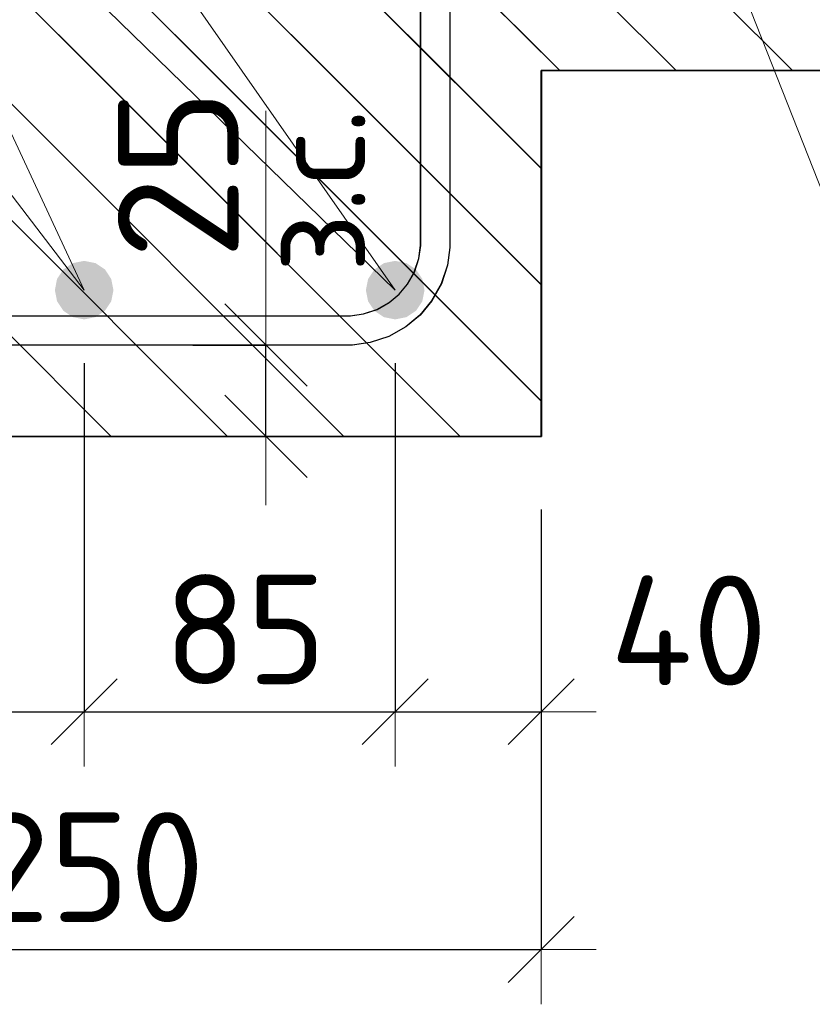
# Model space of a CAD drawing. Header units: metres. Extents: x -38 to 99, y -15 to 21.
# Tile 54 of 88: x 72.383 to 72.599, y 6.223 to 6.492. Entities that reach past the tile are written whole.
import ezdxf

# ---------------------------------------------------------------- set-up
doc = ezdxf.new("R2010")
doc.units = ezdxf.units.M
doc.header["$PDMODE"] = 65
for name, color, linetype, lineweight in [('XR$3$Арм.стержн. Хомут', 240, 'Continuous', 35), ('XR$3$Арм.стержн.горизонт. 1', 180, 'Continuous', 35), ('XR$3$Размерная линия (1)', 7, 'Continuous', 13), ('XR$3$Размерная линия_ общее', 7, 'Continuous', 13), ('XR$5$Арм.стержн. Хомут', 240, 'Continuous', 35), ('XR$5$Арм.стержн.горизонт. 1', 180, 'Continuous', 35), ('XR$5$Размерная линия (1)', 7, 'Continuous', 13), ('XR$5$Размерная линия_ общее', 7, 'Continuous', 13)]:
    doc.layers.add(name, color=color, linetype=linetype, lineweight=lineweight)
doc.styles.add('ISOCPEUR', font='txt')
doc.dimstyles.new('DIMSTYLE_11', dxfattribs={"dimtxt": 0.033, "dimasz": 0.0375, "dimexe": 0, "dimexo": 0, "dimgap": 0.0165, "dimtad": 2, "dimdec": 0, "dimlfac": 1000, "dimrnd": 1, "dimzin": 12, "dimdsep": 46, "dimtxsty": 'ISOCPEUR', "dimblk1": 'ALL_ML_STRICH', "dimblk2": 'ALL_ML_STRICH', "dimsah": 1, "dimcen": 0, "dimclrd": 7, "dimclre": 256, "dimclrt": 7, "dimadec": 0, "dimazin": 0, "dimtfac": 1, "dimtdec": 0, "dimtix": 1, "dimtmove": 2, "dimatfit": 3, "dimfxl": 0, "dimtvp": 1.2, "dimtzin": 0, "dimlwd": 0, "dimlwe": -3, "dimarcsym": 0})
doc.dimstyles.new('DIMSTYLE_12', dxfattribs={"dimtxt": 0.03, "dimasz": 0.03, "dimexe": 0, "dimexo": 0, "dimgap": 0.015, "dimtad": 2, "dimdec": 0, "dimlfac": 1000, "dimrnd": 1, "dimzin": 12, "dimdsep": 46, "dimtxsty": 'ISOCPEUR', "dimblk1": 'ALL_ML_STRICH', "dimblk2": 'ALL_ML_STRICH', "dimsah": 1, "dimcen": 0, "dimclrd": 7, "dimclre": 256, "dimclrt": 7, "dimadec": 0, "dimazin": 0, "dimtfac": 1, "dimtdec": 0, "dimtix": 1, "dimtmove": 2, "dimatfit": 3, "dimfxl": 0, "dimtzin": 0, "dimlwd": 0, "dimlwe": -3, "dimarcsym": 0})
doc.dimstyles.new('DIMSTYLE_14', dxfattribs={"dimtxt": 0.03, "dimasz": 0.03, "dimexe": 0, "dimexo": 0, "dimgap": 0.015, "dimtad": 2, "dimdec": 0, "dimlfac": 1000, "dimrnd": 1, "dimzin": 12, "dimdsep": 46, "dimtxsty": 'ISOCPEUR', "dimblk1": 'ALL_ML_STRICH', "dimblk2": 'ALL_ML_STRICH', "dimsah": 1, "dimcen": 0, "dimclrd": 7, "dimclre": 256, "dimclrt": 7, "dimadec": 0, "dimazin": 0, "dimtfac": 1, "dimtdec": 0, "dimtix": 1, "dimtmove": 2, "dimatfit": 3, "dimfxl": 0, "dimtvp": 1.2, "dimtzin": 0, "dimlwd": 0, "dimlwe": -3, "dimarcsym": 0})
pattern_1 = [(135, (0, 0), (-0.031819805, -0.031819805), [0.4, -0.05, 0, -0.05]), (135, (-0.01591, -0.01591), (-0.031819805, -0.031819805), [0.8, -0.1, 0.1, -0.1])]

# ---------------------------------------------------------------- blocks, each defined once
blk = doc.blocks.new('ALL_ML_STRICH')
at = {"color": 0, "linetype": 'ByBlock', "lineweight": -2}
for p, q in [((0, -0.5), (0, 0.5)), ((-0.3, -0.3), (0.3, 0.3)), ((-1, 0), (0.5, 0))]:
    blk.add_line(p, q, dxfattribs=at)
blk = doc.blocks.new('*D70')
at = {"layer": 'DEFPOINTS', "color": 7, "linetype": 'Continuous', "lineweight": 13, "transparency": 33554687}
for p in [(72.40997, 6.40326), (72.41497, 6.37826), (72.44996, 6.37826)]:
    blk.add_point(p, dxfattribs=at)
at = {"layer": 'XR$3$Размерная линия_ общее', "color": 253, "linetype": 'Continuous', "lineweight": -2, "true_color": 0xa0a0a0, "transparency": 33554687}
for p, q in [((72.42997, 6.40326), (72.44996, 6.40326)), ((72.43497, 6.37826), (72.44996, 6.37826))]:
    blk.add_line(p, q, dxfattribs=at)
at = {"layer": 'XR$3$Размерная линия_ общее', "color": 7, "linetype": 'Continuous', "lineweight": -2, "transparency": 33554687}
blk.add_line((72.44996, 6.37826), (72.44996, 6.40326), dxfattribs=at)
at = {"layer": 'XR$3$Размерная линия_ общее', "color": 7, "linetype": 'Continuous', "lineweight": 13, "transparency": 33554687, "xscale": 0.0375, "yscale": 0.0375, "zscale": 0.0375}
for p, rotation in [((72.44996, 6.40326), 90), ((72.44996, 6.37826), 270)]:
    blk.add_blockref('ALL_ML_STRICH', p, dxfattribs=dict(at, rotation=rotation))
at = {"layer": 'XR$3$Размерная линия_ общее', "color": 7, "linetype": 'Continuous', "lineweight": 13, "transparency": 33554687, "insert": (72.45016, 6.42304), "char_height": 0.027, "width": 0.00135, "attachment_point": 1, "rotation": 90, "line_spacing_factor": 0.60241, "style": 'ISOCPEUR'}
blk.add_mtext('з.с.', dxfattribs=at)
at = {"layer": 'XR$3$Размерная линия_ общее', "color": 7, "linetype": 'Continuous', "lineweight": 13, "transparency": 33554687, "insert": (72.42596, 6.44998), "char_height": 0.033, "width": 0.066, "attachment_point": 5, "rotation": 90, "style": 'ISOCPEUR'}
blk.add_mtext('\\A1;{25}', dxfattribs=at)
blk = doc.blocks.new('*D71')
at = {"layer": 'DEFPOINTS', "color": 7, "linetype": 'Continuous', "lineweight": 13, "transparency": 33554687}
for p in [(72.2753, 6.37826), (72.52526, 6.37826), (72.2753, 6.23802)]:
    blk.add_point(p, dxfattribs=at)
at = {"layer": 'XR$3$Размерная линия (1)', "color": 9, "linetype": 'Continuous', "lineweight": -2, "true_color": 0xc7c7c7, "transparency": 33554687}
for p, q in [((72.2753, 6.35826), (72.2753, 6.23802)), ((72.52526, 6.35826), (72.52526, 6.23802))]:
    blk.add_line(p, q, dxfattribs=at)
at = {"layer": 'XR$3$Размерная линия (1)', "color": 7, "linetype": 'Continuous', "lineweight": -2, "transparency": 33554687}
blk.add_line((72.2753, 6.23802), (72.52526, 6.23802), dxfattribs=at)
at = {"layer": 'XR$3$Размерная линия (1)', "color": 7, "linetype": 'Continuous', "lineweight": 13, "transparency": 33554687, "xscale": 0.03, "yscale": 0.03, "zscale": 0.03, "rotation": 180}
blk.add_blockref('ALL_ML_STRICH', (72.2753, 6.23802), dxfattribs=at)
at = {"layer": 'XR$3$Размерная линия (1)', "color": 7, "linetype": 'Continuous', "lineweight": 13, "transparency": 33554687, "xscale": 0.03, "yscale": 0.03, "zscale": 0.03}
blk.add_blockref('ALL_ML_STRICH', (72.52526, 6.23802), dxfattribs=at)
at = {"layer": 'XR$3$Размерная линия (1)', "color": 7, "linetype": 'Continuous', "lineweight": 13, "transparency": 33554687, "insert": (72.40178, 6.26052), "char_height": 0.03, "width": 0.09, "attachment_point": 5, "style": 'ISOCPEUR'}
blk.add_mtext('\\A1;{250}', dxfattribs=at)
blk = doc.blocks.new('*D74')
at = {"layer": 'DEFPOINTS', "color": 7, "linetype": 'Continuous', "lineweight": 13, "transparency": 33554687}
for p in [(72.31523, 6.41826), (72.40023, 6.41826), (72.31523, 6.30302)]:
    blk.add_point(p, dxfattribs=at)
at = {"layer": 'XR$3$Размерная линия (1)', "color": 9, "linetype": 'Continuous', "lineweight": -2, "true_color": 0xc7c7c7, "transparency": 33554687}
for p, q in [((72.31523, 6.39826), (72.31523, 6.30302)), ((72.40023, 6.39826), (72.40023, 6.30302))]:
    blk.add_line(p, q, dxfattribs=at)
at = {"layer": 'XR$3$Размерная линия (1)', "color": 7, "linetype": 'Continuous', "lineweight": -2, "transparency": 33554687}
blk.add_line((72.31523, 6.30302), (72.40023, 6.30302), dxfattribs=at)
at = {"layer": 'XR$3$Размерная линия (1)', "color": 7, "linetype": 'Continuous', "lineweight": 13, "transparency": 33554687, "xscale": 0.03, "yscale": 0.03, "zscale": 0.03, "rotation": 180}
blk.add_blockref('ALL_ML_STRICH', (72.31523, 6.30302), dxfattribs=at)
at = {"layer": 'XR$3$Размерная линия (1)', "color": 7, "linetype": 'Continuous', "lineweight": 13, "transparency": 33554687, "xscale": 0.03, "yscale": 0.03, "zscale": 0.03}
blk.add_blockref('ALL_ML_STRICH', (72.40023, 6.30302), dxfattribs=at)
at = {"layer": 'XR$3$Размерная линия (1)', "color": 7, "linetype": 'Continuous', "lineweight": 13, "transparency": 33554687, "insert": (72.35923, 6.32552), "char_height": 0.03, "width": 0.06, "attachment_point": 5, "style": 'ISOCPEUR'}
blk.add_mtext('\\A1;{85}', dxfattribs=at)
blk = doc.blocks.new('*D75')
at = {"layer": 'DEFPOINTS', "color": 7, "linetype": 'Continuous', "lineweight": 13, "transparency": 33554687}
for p in [(72.40023, 6.41826), (72.4853, 6.41826), (72.40023, 6.30302)]:
    blk.add_point(p, dxfattribs=at)
at = {"layer": 'XR$3$Размерная линия (1)', "color": 9, "linetype": 'Continuous', "lineweight": -2, "true_color": 0xc7c7c7, "transparency": 33554687}
for p, q in [((72.40023, 6.39826), (72.40023, 6.30302)), ((72.4853, 6.39826), (72.4853, 6.30302))]:
    blk.add_line(p, q, dxfattribs=at)
at = {"layer": 'XR$3$Размерная линия (1)', "color": 7, "linetype": 'Continuous', "lineweight": -2, "transparency": 33554687}
blk.add_line((72.40023, 6.30302), (72.4853, 6.30302), dxfattribs=at)
at = {"layer": 'XR$3$Размерная линия (1)', "color": 7, "linetype": 'Continuous', "lineweight": 13, "transparency": 33554687, "xscale": 0.03, "yscale": 0.03, "zscale": 0.03, "rotation": 180}
blk.add_blockref('ALL_ML_STRICH', (72.40023, 6.30302), dxfattribs=at)
at = {"layer": 'XR$3$Размерная линия (1)', "color": 7, "linetype": 'Continuous', "lineweight": 13, "transparency": 33554687, "xscale": 0.03, "yscale": 0.03, "zscale": 0.03}
blk.add_blockref('ALL_ML_STRICH', (72.4853, 6.30302), dxfattribs=at)
at = {"layer": 'XR$3$Размерная линия (1)', "color": 7, "linetype": 'Continuous', "lineweight": 13, "transparency": 33554687, "insert": (72.44426, 6.32552), "char_height": 0.03, "width": 0.06, "attachment_point": 5, "style": 'ISOCPEUR'}
blk.add_mtext('\\A1;{85}', dxfattribs=at)
blk = doc.blocks.new('*D76')
at = {"layer": 'DEFPOINTS', "color": 7, "linetype": 'Continuous', "lineweight": 13, "transparency": 33554687}
for p in [(72.4853, 6.41826), (72.52526, 6.37826), (72.4853, 6.30302)]:
    blk.add_point(p, dxfattribs=at)
at = {"layer": 'XR$3$Размерная линия (1)', "color": 9, "linetype": 'Continuous', "lineweight": -2, "true_color": 0xc7c7c7, "transparency": 33554687}
for p, q in [((72.4853, 6.39826), (72.4853, 6.30302)), ((72.52526, 6.35826), (72.52526, 6.30302))]:
    blk.add_line(p, q, dxfattribs=at)
at = {"layer": 'XR$3$Размерная линия (1)', "color": 7, "linetype": 'Continuous', "lineweight": -2, "transparency": 33554687}
blk.add_line((72.4853, 6.30302), (72.52526, 6.30302), dxfattribs=at)
at = {"layer": 'XR$3$Размерная линия (1)', "color": 7, "linetype": 'Continuous', "lineweight": 13, "transparency": 33554687, "xscale": 0.03, "yscale": 0.03, "zscale": 0.03, "rotation": 180}
blk.add_blockref('ALL_ML_STRICH', (72.4853, 6.30302), dxfattribs=at)
at = {"layer": 'XR$3$Размерная линия (1)', "color": 7, "linetype": 'Continuous', "lineweight": 13, "transparency": 33554687, "xscale": 0.03, "yscale": 0.03, "zscale": 0.03}
blk.add_blockref('ALL_ML_STRICH', (72.52526, 6.30302), dxfattribs=at)
at = {"layer": 'XR$3$Размерная линия (1)', "color": 7, "linetype": 'Continuous', "lineweight": 13, "transparency": 33554687, "insert": (72.5656, 6.32522), "char_height": 0.03, "width": 0.06, "attachment_point": 5, "style": 'ISOCPEUR'}
blk.add_mtext('\\A1;{40}', dxfattribs=at)
blk = doc.blocks.new('*D353')
at = {"layer": 'DEFPOINTS', "color": 7, "linetype": 'Continuous', "lineweight": 13, "transparency": 33554687}
for p in [(72.40997, 6.40326), (72.41497, 6.37826), (72.44996, 6.37826)]:
    blk.add_point(p, dxfattribs=at)
at = {"layer": 'XR$5$Размерная линия_ общее', "color": 253, "linetype": 'Continuous', "lineweight": -2, "true_color": 0xa0a0a0, "transparency": 33554687}
for p, q in [((72.42997, 6.40326), (72.44996, 6.40326)), ((72.43497, 6.37826), (72.44996, 6.37826))]:
    blk.add_line(p, q, dxfattribs=at)
at = {"layer": 'XR$5$Размерная линия_ общее', "color": 7, "linetype": 'Continuous', "lineweight": -2, "transparency": 33554687}
blk.add_line((72.44996, 6.37826), (72.44996, 6.40326), dxfattribs=at)
at = {"layer": 'XR$5$Размерная линия_ общее', "color": 7, "linetype": 'Continuous', "lineweight": 13, "transparency": 33554687, "xscale": 0.0375, "yscale": 0.0375, "zscale": 0.0375}
for p, rotation in [((72.44996, 6.40326), 90), ((72.44996, 6.37826), 270)]:
    blk.add_blockref('ALL_ML_STRICH', p, dxfattribs=dict(at, rotation=rotation))
at = {"layer": 'XR$5$Размерная линия_ общее', "color": 7, "linetype": 'Continuous', "lineweight": 13, "transparency": 33554687, "insert": (72.45016, 6.42304), "char_height": 0.027, "width": 0.00135, "attachment_point": 1, "rotation": 90, "line_spacing_factor": 0.60241, "style": 'ISOCPEUR'}
blk.add_mtext('з.с.', dxfattribs=at)
at = {"layer": 'XR$5$Размерная линия_ общее', "color": 7, "linetype": 'Continuous', "lineweight": 13, "transparency": 33554687, "insert": (72.42596, 6.44998), "char_height": 0.033, "width": 0.066, "attachment_point": 5, "rotation": 90, "style": 'ISOCPEUR'}
blk.add_mtext('\\A1;{25}', dxfattribs=at)
blk = doc.blocks.new('*D354')
at = {"layer": 'DEFPOINTS', "color": 7, "linetype": 'Continuous', "lineweight": 13, "transparency": 33554687}
for p in [(72.2753, 6.37826), (72.52526, 6.37826), (72.2753, 6.23802)]:
    blk.add_point(p, dxfattribs=at)
at = {"layer": 'XR$5$Размерная линия (1)', "color": 9, "linetype": 'Continuous', "lineweight": -2, "true_color": 0xc7c7c7, "transparency": 33554687}
for p, q in [((72.2753, 6.35826), (72.2753, 6.23802)), ((72.52526, 6.35826), (72.52526, 6.23802))]:
    blk.add_line(p, q, dxfattribs=at)
at = {"layer": 'XR$5$Размерная линия (1)', "color": 7, "linetype": 'Continuous', "lineweight": -2, "transparency": 33554687}
blk.add_line((72.2753, 6.23802), (72.52526, 6.23802), dxfattribs=at)
at = {"layer": 'XR$5$Размерная линия (1)', "color": 7, "linetype": 'Continuous', "lineweight": 13, "transparency": 33554687, "xscale": 0.03, "yscale": 0.03, "zscale": 0.03, "rotation": 180}
blk.add_blockref('ALL_ML_STRICH', (72.2753, 6.23802), dxfattribs=at)
at = {"layer": 'XR$5$Размерная линия (1)', "color": 7, "linetype": 'Continuous', "lineweight": 13, "transparency": 33554687, "xscale": 0.03, "yscale": 0.03, "zscale": 0.03}
blk.add_blockref('ALL_ML_STRICH', (72.52526, 6.23802), dxfattribs=at)
at = {"layer": 'XR$5$Размерная линия (1)', "color": 7, "linetype": 'Continuous', "lineweight": 13, "transparency": 33554687, "insert": (72.40178, 6.26052), "char_height": 0.03, "width": 0.09, "attachment_point": 5, "style": 'ISOCPEUR'}
blk.add_mtext('\\A1;{250}', dxfattribs=at)
blk = doc.blocks.new('*D357')
at = {"layer": 'DEFPOINTS', "color": 7, "linetype": 'Continuous', "lineweight": 13, "transparency": 33554687}
for p in [(72.31523, 6.41826), (72.40023, 6.41826), (72.31523, 6.30302)]:
    blk.add_point(p, dxfattribs=at)
at = {"layer": 'XR$5$Размерная линия (1)', "color": 9, "linetype": 'Continuous', "lineweight": -2, "true_color": 0xc7c7c7, "transparency": 33554687}
for p, q in [((72.31523, 6.39826), (72.31523, 6.30302)), ((72.40023, 6.39826), (72.40023, 6.30302))]:
    blk.add_line(p, q, dxfattribs=at)
at = {"layer": 'XR$5$Размерная линия (1)', "color": 7, "linetype": 'Continuous', "lineweight": -2, "transparency": 33554687}
blk.add_line((72.31523, 6.30302), (72.40023, 6.30302), dxfattribs=at)
at = {"layer": 'XR$5$Размерная линия (1)', "color": 7, "linetype": 'Continuous', "lineweight": 13, "transparency": 33554687, "xscale": 0.03, "yscale": 0.03, "zscale": 0.03, "rotation": 180}
blk.add_blockref('ALL_ML_STRICH', (72.31523, 6.30302), dxfattribs=at)
at = {"layer": 'XR$5$Размерная линия (1)', "color": 7, "linetype": 'Continuous', "lineweight": 13, "transparency": 33554687, "xscale": 0.03, "yscale": 0.03, "zscale": 0.03}
blk.add_blockref('ALL_ML_STRICH', (72.40023, 6.30302), dxfattribs=at)
at = {"layer": 'XR$5$Размерная линия (1)', "color": 7, "linetype": 'Continuous', "lineweight": 13, "transparency": 33554687, "insert": (72.35923, 6.32552), "char_height": 0.03, "width": 0.06, "attachment_point": 5, "style": 'ISOCPEUR'}
blk.add_mtext('\\A1;{85}', dxfattribs=at)
blk = doc.blocks.new('*D358')
at = {"layer": 'DEFPOINTS', "color": 7, "linetype": 'Continuous', "lineweight": 13, "transparency": 33554687}
for p in [(72.40023, 6.41826), (72.4853, 6.41826), (72.40023, 6.30302)]:
    blk.add_point(p, dxfattribs=at)
at = {"layer": 'XR$5$Размерная линия (1)', "color": 9, "linetype": 'Continuous', "lineweight": -2, "true_color": 0xc7c7c7, "transparency": 33554687}
for p, q in [((72.40023, 6.39826), (72.40023, 6.30302)), ((72.4853, 6.39826), (72.4853, 6.30302))]:
    blk.add_line(p, q, dxfattribs=at)
at = {"layer": 'XR$5$Размерная линия (1)', "color": 7, "linetype": 'Continuous', "lineweight": -2, "transparency": 33554687}
blk.add_line((72.40023, 6.30302), (72.4853, 6.30302), dxfattribs=at)
at = {"layer": 'XR$5$Размерная линия (1)', "color": 7, "linetype": 'Continuous', "lineweight": 13, "transparency": 33554687, "xscale": 0.03, "yscale": 0.03, "zscale": 0.03, "rotation": 180}
blk.add_blockref('ALL_ML_STRICH', (72.40023, 6.30302), dxfattribs=at)
at = {"layer": 'XR$5$Размерная линия (1)', "color": 7, "linetype": 'Continuous', "lineweight": 13, "transparency": 33554687, "xscale": 0.03, "yscale": 0.03, "zscale": 0.03}
blk.add_blockref('ALL_ML_STRICH', (72.4853, 6.30302), dxfattribs=at)
at = {"layer": 'XR$5$Размерная линия (1)', "color": 7, "linetype": 'Continuous', "lineweight": 13, "transparency": 33554687, "insert": (72.44426, 6.32552), "char_height": 0.03, "width": 0.06, "attachment_point": 5, "style": 'ISOCPEUR'}
blk.add_mtext('\\A1;{85}', dxfattribs=at)
blk = doc.blocks.new('*D359')
at = {"layer": 'DEFPOINTS', "color": 7, "linetype": 'Continuous', "lineweight": 13, "transparency": 33554687}
for p in [(72.4853, 6.41826), (72.52526, 6.37826), (72.4853, 6.30302)]:
    blk.add_point(p, dxfattribs=at)
at = {"layer": 'XR$5$Размерная линия (1)', "color": 9, "linetype": 'Continuous', "lineweight": -2, "true_color": 0xc7c7c7, "transparency": 33554687}
for p, q in [((72.4853, 6.39826), (72.4853, 6.30302)), ((72.52526, 6.35826), (72.52526, 6.30302))]:
    blk.add_line(p, q, dxfattribs=at)
at = {"layer": 'XR$5$Размерная линия (1)', "color": 7, "linetype": 'Continuous', "lineweight": -2, "transparency": 33554687}
blk.add_line((72.4853, 6.30302), (72.52526, 6.30302), dxfattribs=at)
at = {"layer": 'XR$5$Размерная линия (1)', "color": 7, "linetype": 'Continuous', "lineweight": 13, "transparency": 33554687, "xscale": 0.03, "yscale": 0.03, "zscale": 0.03, "rotation": 180}
blk.add_blockref('ALL_ML_STRICH', (72.4853, 6.30302), dxfattribs=at)
at = {"layer": 'XR$5$Размерная линия (1)', "color": 7, "linetype": 'Continuous', "lineweight": 13, "transparency": 33554687, "xscale": 0.03, "yscale": 0.03, "zscale": 0.03}
blk.add_blockref('ALL_ML_STRICH', (72.52526, 6.30302), dxfattribs=at)
at = {"layer": 'XR$5$Размерная линия (1)', "color": 7, "linetype": 'Continuous', "lineweight": 13, "transparency": 33554687, "insert": (72.5656, 6.32522), "char_height": 0.03, "width": 0.06, "attachment_point": 5, "style": 'ISOCPEUR'}
blk.add_mtext('\\A1;{40}', dxfattribs=at)

msp = doc.modelspace()

# ---------------------------------------------------------------- hatches: boundary and pattern name
at = {"linetype": 'Continuous', "lineweight": 25, "transparency": 33554687}
h = msp.add_hatch(dxfattribs=at)
h.set_pattern_fill('__________540', scale=0.015, style=0, pattern_type=2)
h.set_pattern_definition(pattern_1)
h.paths.add_polyline_path([(72.52526, 6.67826), (72.27526, 6.67826), (72.27526, 6.37826), (72.52526, 6.37826)], flags=0)
h = msp.add_hatch(dxfattribs=at)
h.set_pattern_fill('__________540', scale=0.015, style=0, pattern_type=2)
h.set_pattern_definition(pattern_1)
h.paths.add_polyline_path([(72.5253, 6.47826), (72.27532, 6.47826), (72.27532, 6.67826), (72.2753, 6.67826), (72.2753, 6.37826), (72.5253, 6.37826)], flags=0)
at = {"linetype": 'Continuous', "lineweight": 13, "transparency": 33554687}
h = msp.add_hatch(dxfattribs=at)
h.set_pattern_fill('__________540', scale=0.015, style=0, pattern_type=2)
h.set_pattern_definition(pattern_1)
h.paths.add_polyline_path([(72.27532, 6.67826), (72.27532, 6.47826), (72.65727, 6.47826), (72.65727, 6.67826)], flags=0)
at = {"linetype": 'Continuous', "lineweight": 25, "transparency": 33554687}
h = msp.add_hatch(dxfattribs=at)
h.set_pattern_fill('__________540', scale=0.015, style=0, pattern_type=2)
h.set_pattern_definition(pattern_1)
h.paths.add_polyline_path([(72.52526, 6.67826), (72.52526, 6.47826), (72.65723, 6.47826), (72.65723, 6.67826)], flags=0)
at = {"layer": 'XR$3$Арм.стержн.горизонт. 1', "linetype": 'Continuous', "lineweight": 50, "transparency": 33554687}
for points in [[(72.40823, 6.41826), (72.40762, 6.42132), (72.40588, 6.42392), (72.40329, 6.42565), (72.40023, 6.42626), (72.39716, 6.42565), (72.39457, 6.42392), (72.39283, 6.42132), (72.39223, 6.41826), (72.39283, 6.4152), (72.39457, 6.4126), (72.39716, 6.41087), (72.40023, 6.41026), (72.40329, 6.41087), (72.40588, 6.4126), (72.40762, 6.4152)], [(72.4933, 6.41826), (72.49269, 6.42132), (72.49096, 6.42392), (72.48836, 6.42565), (72.4853, 6.42626), (72.48224, 6.42565), (72.47965, 6.42392), (72.47791, 6.42132), (72.4773, 6.41826), (72.47791, 6.4152), (72.47965, 6.4126), (72.48224, 6.41087), (72.4853, 6.41026), (72.48836, 6.41087), (72.49096, 6.4126), (72.49269, 6.4152)]]:
    msp.add_hatch(color=7, dxfattribs=at).paths.add_polyline_path(points)
at = {"layer": 'XR$5$Арм.стержн.горизонт. 1', "linetype": 'Continuous', "lineweight": 50, "transparency": 33554687}
for points in [[(72.40826, 6.41826), (72.40765, 6.42132), (72.40592, 6.42392), (72.40333, 6.42565), (72.40026, 6.42626), (72.3972, 6.42565), (72.39461, 6.42392), (72.39287, 6.42132), (72.39226, 6.41826), (72.39287, 6.4152), (72.39461, 6.4126), (72.3972, 6.41087), (72.40026, 6.41026), (72.40333, 6.41087), (72.40592, 6.4126), (72.40765, 6.4152)], [(72.49334, 6.41826), (72.49273, 6.42132), (72.491, 6.42392), (72.4884, 6.42565), (72.48534, 6.42626), (72.48228, 6.42565), (72.47968, 6.42392), (72.47795, 6.42132), (72.47734, 6.41826), (72.47795, 6.4152), (72.47968, 6.4126), (72.48228, 6.41087), (72.48534, 6.41026), (72.4884, 6.41087), (72.491, 6.4126), (72.49273, 6.4152)]]:
    msp.add_hatch(color=7, dxfattribs=at).paths.add_polyline_path(points)

# ---------------------------------------------------------------- linework, layer by layer
at = {"color": 7, "linetype": 'Continuous', "lineweight": 13, "transparency": 33554687}
for p, q in [((72.5753, 6.51321), (72.63377, 6.36468)), ((72.44996, 6.40326), (72.44996, 6.46726)), ((72.44996, 6.40326), (72.44996, 6.46726))]:
    msp.add_line(p, q, dxfattribs=at)
at = {"color": 7, "linetype": 'Continuous', "lineweight": 35, "transparency": 33554687}
for p, q in [((72.52526, 6.47826), (72.65723, 6.47826)), ((72.52526, 6.37826), (72.52526, 6.47826)), ((72.5253, 6.47826), (72.65727, 6.47826)), ((72.5253, 6.37826), (72.5253, 6.47826)), ((72.27526, 6.37826), (72.52526, 6.37826)), ((72.2753, 6.37826), (72.5253, 6.37826))]:
    msp.add_line(p, q, dxfattribs=at)
at = {"layer": 'XR$3$Арм.стержн. Хомут', "color": 40, "linetype": 'Continuous', "lineweight": 25, "transparency": 33554687}
for points in [[(72.50026, 6.62258), (72.50026, 6.42994), (72.49959, 6.42506), (72.49791, 6.41998), (72.49529, 6.4153), (72.49207, 6.41145), (72.48822, 6.40823), (72.48355, 6.40561), (72.47847, 6.40394), (72.47359, 6.40326), (72.3269, 6.40326)], [(72.50026, 6.62258), (72.50026, 6.42994), (72.49959, 6.42506), (72.49791, 6.41998), (72.49529, 6.4153), (72.49207, 6.41145), (72.48822, 6.40823), (72.48355, 6.40561), (72.47847, 6.40394), (72.47359, 6.40326), (72.3269, 6.40326)], [(72.32746, 6.41126), (72.47303, 6.41126), (72.47665, 6.41176), (72.48031, 6.41297), (72.48367, 6.41485), (72.4864, 6.41713), (72.48868, 6.41986), (72.49055, 6.42321), (72.49176, 6.42687), (72.49226, 6.43049), (72.49226, 6.62203)], [(72.32746, 6.41126), (72.47303, 6.41126), (72.47665, 6.41176), (72.48031, 6.41297), (72.48367, 6.41485), (72.4864, 6.41713), (72.48868, 6.41986), (72.49055, 6.42321), (72.49176, 6.42687), (72.49226, 6.43049), (72.49226, 6.62203)]]:
    msp.add_lwpolyline(points, dxfattribs=at)
at = {"layer": 'XR$3$Арм.стержн.горизонт. 1', "color": 7, "linetype": 'Continuous', "lineweight": 13, "transparency": 33554687}
for q in [(72.4853, 6.41826), (72.40023, 6.41826)]:
    msp.add_line((72.23031, 6.78305), q, dxfattribs=at)
at = {"layer": 'XR$5$Арм.стержн. Хомут', "color": 40, "linetype": 'Continuous', "lineweight": 25, "transparency": 33554687}
for points in [[(72.5003, 6.62258), (72.5003, 6.42994), (72.49962, 6.42506), (72.49795, 6.41998), (72.49533, 6.4153), (72.49211, 6.41145), (72.48826, 6.40823), (72.48359, 6.40561), (72.47851, 6.40394), (72.47363, 6.40326), (72.32694, 6.40326)], [(72.5003, 6.62258), (72.5003, 6.42994), (72.49962, 6.42506), (72.49795, 6.41998), (72.49533, 6.4153), (72.49211, 6.41145), (72.48826, 6.40823), (72.48359, 6.40561), (72.47851, 6.40394), (72.47363, 6.40326), (72.32694, 6.40326)], [(72.32749, 6.41126), (72.47307, 6.41126), (72.47669, 6.41176), (72.48035, 6.41297), (72.4837, 6.41485), (72.48643, 6.41713), (72.48871, 6.41986), (72.49059, 6.42321), (72.4918, 6.42687), (72.4923, 6.43049), (72.4923, 6.62203)], [(72.32749, 6.41126), (72.47307, 6.41126), (72.47669, 6.41176), (72.48035, 6.41297), (72.4837, 6.41485), (72.48643, 6.41713), (72.48871, 6.41986), (72.49059, 6.42321), (72.4918, 6.42687), (72.4923, 6.43049), (72.4923, 6.62203)]]:
    msp.add_lwpolyline(points, dxfattribs=at)
at = {"layer": 'XR$5$Арм.стержн.горизонт. 1', "color": 7, "linetype": 'Continuous', "lineweight": 13, "transparency": 33554687}
for q in [(72.48534, 6.41826), (72.40026, 6.41826)]:
    msp.add_line((72.15015, 6.74446), q, dxfattribs=at)

# ---------------------------------------------------------------- dimensions: what is measured, and where the dimension line sits
at = {"layer": 'XR$3$Размерная линия (1)', "color": 7, "linetype": 'Continuous', "lineweight": 13, "transparency": 33554687}
for base, p1, p2, dimstyle, picture, middle in [((72.40023, 6.30302), (72.31523, 6.39826), (72.40023, 6.39826), 'DIMSTYLE_12', '*D74', (72.35923, 6.32552)), ((72.4853, 6.30302), (72.40023, 6.39826), (72.4853, 6.39826), 'DIMSTYLE_12', '*D75', (72.44426, 6.32552)), ((72.52526, 6.30302), (72.4853, 6.39826), (72.52526, 6.35826), 'DIMSTYLE_14', '*D76', (72.5656, 6.32522)), ((72.52526, 6.23802), (72.2753, 6.35826), (72.52526, 6.35826), 'DIMSTYLE_12', '*D71', (72.40178, 6.26052))]:
    dim = msp.add_linear_dim(base=base, p1=p1, p2=p2, dimstyle=dimstyle, override={"dimpost": '<>', "dimclrd": 7, "dimclre": 9, "dimclrt": 7, "dimlwd": 0, "dimlwe": 65533}, dxfattribs=at)
    dim.commit()
    dim.dimension.update_dxf_attribs({"geometry": picture, "text_midpoint": middle, "dimtype": 160})
at = {"layer": 'XR$3$Размерная линия_ общее', "color": 7, "linetype": 'Continuous', "lineweight": 13, "transparency": 33554687}
dim = msp.add_linear_dim(base=(72.44996, 6.40326), p1=(72.43497, 6.37826), p2=(72.42997, 6.40326), angle=90, text='<>\\Xз.с.', dimstyle='DIMSTYLE_11', override={"dimpost": '<>', "dimclrd": 7, "dimclre": 253, "dimclrt": 7, "dimlwd": 0, "dimlwe": 65533}, dxfattribs=at)
dim.commit()
dim.dimension.update_dxf_attribs({"geometry": '*D70', "text_midpoint": (72.42596, 6.44998), "dimtype": 160})
at = {"layer": 'XR$5$Размерная линия (1)', "color": 7, "linetype": 'Continuous', "lineweight": 13, "transparency": 33554687}
for base, p1, p2, dimstyle, picture, middle in [((72.40023, 6.30302), (72.31523, 6.39826), (72.40023, 6.39826), 'DIMSTYLE_12', '*D357', (72.35923, 6.32552)), ((72.4853, 6.30302), (72.40023, 6.39826), (72.4853, 6.39826), 'DIMSTYLE_12', '*D358', (72.44426, 6.32552)), ((72.52526, 6.30302), (72.4853, 6.39826), (72.52526, 6.35826), 'DIMSTYLE_14', '*D359', (72.5656, 6.32522)), ((72.52526, 6.23802), (72.2753, 6.35826), (72.52526, 6.35826), 'DIMSTYLE_12', '*D354', (72.40178, 6.26052))]:
    dim = msp.add_linear_dim(base=base, p1=p1, p2=p2, dimstyle=dimstyle, override={"dimpost": '<>', "dimclrd": 7, "dimclre": 9, "dimclrt": 7, "dimlwd": 0, "dimlwe": 65533}, dxfattribs=at)
    dim.commit()
    dim.dimension.update_dxf_attribs({"geometry": picture, "text_midpoint": middle, "dimtype": 160})
at = {"layer": 'XR$5$Размерная линия_ общее', "color": 7, "linetype": 'Continuous', "lineweight": 13, "transparency": 33554687}
dim = msp.add_linear_dim(base=(72.44996, 6.40326), p1=(72.43497, 6.37826), p2=(72.42997, 6.40326), angle=90, text='<>\\Xз.с.', dimstyle='DIMSTYLE_11', override={"dimpost": '<>', "dimclrd": 7, "dimclre": 253, "dimclrt": 7, "dimlwd": 0, "dimlwe": 65533}, dxfattribs=at)
dim.commit()
dim.dimension.update_dxf_attribs({"geometry": '*D353', "text_midpoint": (72.42596, 6.44998), "dimtype": 160})

doc.saveas('drawing.dxf')
